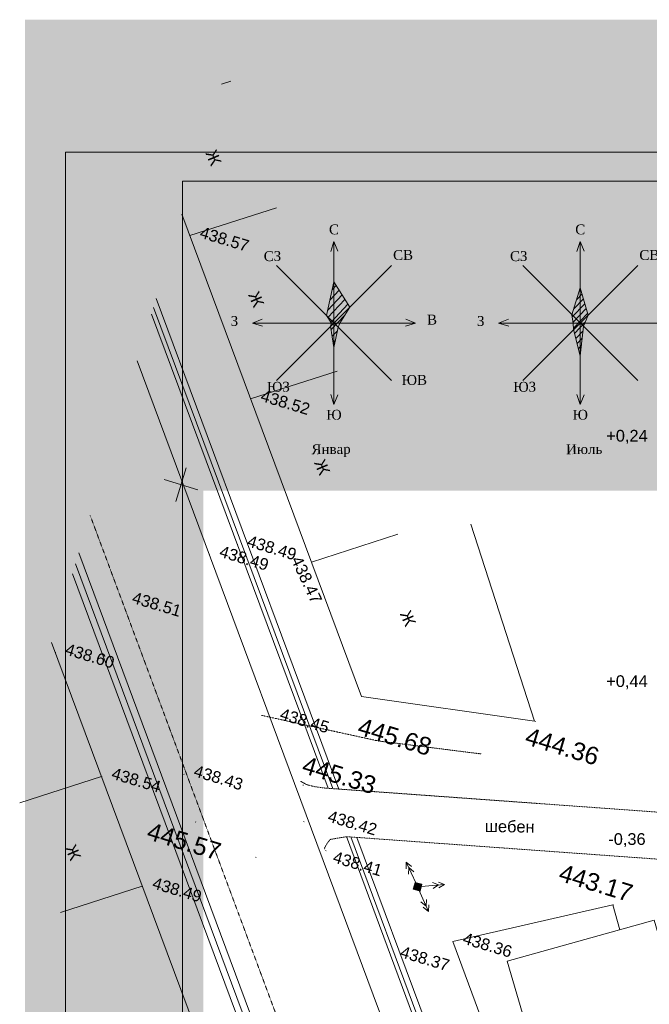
# Model space of a CAD drawing. Header units: millimetres. Extents: x 918404 to 1362154, y 4120617 to 4364104.
# Tile 246 of 256: x 1046616 to 1057354, y 4206829 to 4223623. Entities that reach past the tile are written whole.
import ezdxf

# ---------------------------------------------------------------- set-up
doc = ezdxf.new("R2010")
doc.units = ezdxf.units.MM
doc.header["$MEASUREMENT"] = 0
doc.linetypes.add('Д_ТРОТ_ТРУБА', pattern=[1.5, 0.75, -0.75])
for name, color, linetype, lineweight in [('(001) Сетка_Ном._пера__132', 132, 'Continuous', 18), ('(004) Точки рельефа_Ном._пера__7', 7, 'Continuous', 18), ('(007) Здания_Ном._пера__7', 7, 'Continuous', 18), ('(022) Возд. Линии_Ном._пера__240', 240, 'Continuous', 18), ('(022) Возд. Линии_Ном._пера__7', 7, 'Continuous', 18), ('(025) Дорога_Ном._пера__7', 7, 'Continuous', 18), ('(038) Деревья_Ном._пера__5', 5, 'Continuous', 18), ('0_Ном._пера__1', 1, 'Continuous', 18), ('0_Ном._пера__174', 174, 'Continuous', 18), ('0_Ном._пера__255', 255, 'Continuous', 18), ('0_Ном._пера__5', 5, 'Continuous', 18), ('0_Ном._пера__7', 7, 'Continuous', 18), ('111111111111_Ном._пера__7', 7, 'Continuous', 18), ('ТОЧКИ_Ном._пера__6', 6, 'Continuous', 18)]:
    doc.layers.add(name, color=color, linetype=linetype, lineweight=lineweight)
for name, color, linetype, lineweight, true_color in [('(002) Рамка_Ном._пера__252', 7, 'Continuous', 18, 0x929292), ('(004) Точки рельефа_Ном._пера__252', 7, 'Continuous', 18, 0x929292), ('(007) Здания_Ном._пера__252', 7, 'Continuous', 18, 0x929292), ('(027) Гидрография_Ном._пера__8', 7, 'Continuous', 18, 0x136734), ('ВЫСОТА_Ном._пера__252', 7, 'Continuous', 18, 0x929292)]:
    doc.layers.add(name, color=color, linetype=linetype, lineweight=lineweight, true_color=true_color)
doc.styles.add('СГЕНЕРИР_СТИЛЬ_1', font='arial.ttf')
doc.styles.add('СГЕНЕРИР_СТИЛЬ_2', font='arial.ttf')
doc.styles.add('СГЕНЕРИР_СТИЛЬ_4', font='times.ttf')

msp = doc.modelspace()

# ---------------------------------------------------------------- hatches: boundary and pattern name
at = {"layer": '(022) Возд. Линии_Ном._пера__240', "linetype": 'Continuous'}
h = msp.add_hatch(color=256, dxfattribs=at)
h.paths.add_polyline_path([(1053360.7, 4208908), (1053328, 4208792.6), (1053443.5, 4208759.9), (1053476.1, 4208875.4)])
h.paths.add_polyline_path([(1053411.7, 4208831.1, -1), (1053392.5, 4208836.9, -1)], flags=0)
at = {"layer": '(022) Возд. Линии_Ном._пера__7', "linetype": 'Continuous'}
msp.add_hatch(color=256, dxfattribs=at).paths.add_polyline_path([(1053396.9, 4208842.5, 1), (1053407.2, 4208825.4, 1)])
msp.add_hatch(color=256, dxfattribs=at).paths.add_polyline_path([(1053396.9, 4208842.5, 1), (1053407.2, 4208825.4, 1)])
at = {"layer": '0_Ном._пера__1', "linetype": 'Continuous'}
h = msp.add_hatch(dxfattribs=at)
h.set_pattern_fill('Блоки_стеновые', color=256, style=0, pattern_type=2)
h.set_pattern_definition([(46.081, (1056242.39, 4218658.42), (-52.125, 54.1296), [])])
h.paths.add_polyline_path([(1056176.5, 4219049.5), (1056310.9, 4218583.9), (1056256.5, 4218449.5), (1056233.1, 4218393), (1056176.5, 4217889.5), (1056063.4, 4218336.4), (1056035.1, 4218591)])
at = {"layer": '0_Ном._пера__255', "linetype": 'Continuous'}
h = msp.add_hatch(color=256, dxfattribs=at)
h.paths.add_polyline_path([(1046704.3, 4223623.4), (1046704.3, 4191127.7), (1089562.6, 4191127.7), (1089562.6, 4223623.4)])
h.paths.add_polyline_path([(1049745.7, 4216417.4), (1049745.7, 4220351.8), (1061860, 4220351.8), (1061860, 4219254.9), (1067543.2, 4219254.9), (1067543.2, 4220372.5), (1073782.3, 4220372.5), (1073782.3, 4213293.3), (1078843, 4213293.3), (1078843, 4198591.1), (1073782.3, 4198591.1), (1073782.3, 4198665.9), (1068791.4, 4198665.9), (1068791.4, 4203987.2), (1049745.7, 4203987.2)], flags=0)
msp.add_hatch(color=256, dxfattribs=at).paths.add_polyline_path([(1058103.6, 4215592.2), (1049742.2, 4215592.2), (1049742.2, 4220524.1), (1058103.6, 4220524.1)])
at = {"layer": '0_Ном._пера__5', "linetype": 'Continuous'}
h = msp.add_hatch(dxfattribs=at)
h.set_pattern_fill('Блоки_стеновые', color=256, style=0, pattern_type=2)
h.set_pattern_definition([(46.723, (1052092.37, 4218773.99), (-62.069, 65.918), [])])
h.paths.add_polyline_path([(1051936.2, 4218449.5), (1051848.9, 4218576.8), (1051976.2, 4219149.5), (1052244.9, 4218718.2), (1052076.2, 4218449.5), (1052046.9, 4218378.8), (1051976.2, 4218029.5), (1051919.6, 4218393)])

# ---------------------------------------------------------------- linework, layer by layer
at = {"layer": '(001) Сетка_Ном._пера__132', "linetype": 'Continuous'}
for p, q in [((1049455.7, 4215978.5), (1049281.1, 4215404.5)), ((1049081.4, 4215778.9), (1049655.4, 4215604.2))]:
    msp.add_line(p, q, dxfattribs=at)
at = {"layer": '(004) Точки рельефа_Ном._пера__7', "linetype": 'Continuous'}
for p, q in [((1049516, 4219940.5), (1049525.6, 4219937.6)), ((1050553.8, 4217154.7), (1050563.3, 4217151.8)), ((1050324.8, 4214675.4), (1050334.4, 4214672.5)), ((1049849.7, 4214498.4), (1049859.3, 4214495.5)), ((1051590.5, 4214371.9), (1051600.1, 4214368.9)), ((1048360.3, 4213711.5), (1048369.9, 4213708.6)), ((1047220.3, 4212833.5), (1047229.9, 4212830.6)), ((1052443.7, 4212081.4), (1052453.3, 4212078.5)), ((1050882.4, 4211726.2), (1050892, 4211723.3)), ((1048010.3, 4210712.9), (1048019.9, 4210710)), ((1049413.2, 4210753.4), (1049422.7, 4210750.5)), ((1051455.6, 4209945.1), (1051465.2, 4209942.2)), ((1048707.1, 4208842.5), (1048716.7, 4208839.6)), ((1054001.9, 4207898.8), (1054011.5, 4207895.9)), ((1052935, 4207668.7), (1052944.6, 4207665.8))]:
    msp.add_line(p, q, dxfattribs=at)
at = {"layer": '(007) Здания_Ном._пера__7', "linetype": 'Continuous'}
for p, q in [((1050055.4, 4222523.7), (1050215.9, 4222575.2)), ((1049516, 4219940.5), (1050993.3, 4220413.9)), ((1049380.3, 4220304.8), (1052443.7, 4212081.4)), ((1048943.1, 4218867.6), (1052060.4, 4210499.7)), ((1048862.2, 4218601.6), (1051875.4, 4210513)), ((1048618.9, 4217802.2), (1056633.8, 4196287.6)), ((1050553.8, 4217154.7), (1052031.1, 4217628.2)), ((1051590.5, 4214371.9), (1053067.8, 4214845.3)), ((1047622.7, 4214527.8), (1054134.5, 4197047.9)), ((1047514.1, 4214170.6), (1053861.9, 4197130.9)), ((1047158.1, 4213000.6), (1052968.8, 4197402.6)), ((1048010.3, 4210712.9), (1046616, 4210266.2)), ((1052189.6, 4209688.2), (1057244.2, 4196101.8)), ((1052367.5, 4209675.4), (1057447, 4196040.1)), ((1048707.1, 4208842.5), (1047312.8, 4208395.8)), ((1054001.9, 4207898.8), (1056733.3, 4208526.5)), ((1054001.9, 4207898.8), (1058250.4, 4196494.4))]:
    msp.add_line(p, q, dxfattribs=at)
at = {"layer": '(022) Возд. Линии_Ном._пера__7', "linetype": 'Continuous'}
for p, q in [((1053209.4, 4209251.7), (1053205.9, 4209139.9)), ((1053209.4, 4209251.7), (1053296.7, 4209181.8)), ((1053376.9, 4208888.5), (1053209.4, 4209251.7)), ((1053251.3, 4209160.9), (1053247.8, 4209049.1)), ((1053251.3, 4209160.9), (1053338.6, 4209091)), ((1053461.9, 4208838.9), (1053860.5, 4208871.9)), ((1053461.9, 4208838.9), (1053860.5, 4208871.9)), ((1053760.9, 4208863.7), (1053657.1, 4208905.3)), ((1053760.9, 4208863.7), (1053657.1, 4208905.3)), ((1053760.9, 4208863.7), (1053665.3, 4208805.6)), ((1053760.9, 4208863.7), (1053665.3, 4208805.6)), ((1053860.5, 4208871.9), (1053756.7, 4208913.5)), ((1053860.5, 4208871.9), (1053756.7, 4208913.5)), ((1053860.5, 4208871.9), (1053765, 4208813.8)), ((1053860.5, 4208871.9), (1053765, 4208813.8)), ((1053426.1, 4208779), (1053585.9, 4208412.3)), ((1053545.9, 4208504), (1053460.1, 4208575.7)), ((1053585.9, 4208412.3), (1053500.1, 4208484)), ((1053545.9, 4208504), (1053551.8, 4208615.6)), ((1053585.9, 4208412.3), (1053591.8, 4208524))]:
    msp.add_line(p, q, dxfattribs=at)
at = {"layer": '(022) Возд. Линии_Ном._пера__7', "linetype": 'Continuous', "flags": 128}
msp.add_lwpolyline([(1053476.1, 4208875.4), (1053360.7, 4208908), (1053328, 4208792.6), (1053443.5, 4208759.9)], close=True, dxfattribs=at)
msp.add_lwpolyline([(1053476.1, 4208875.4), (1053360.7, 4208908), (1053328, 4208792.6), (1053443.5, 4208759.9)], close=True, dxfattribs=at)
at = {"layer": '(022) Возд. Линии_Ном._пера__7', "linetype": 'Continuous'}
msp.add_circle((1053402.1, 4208834), 10, dxfattribs=at)
msp.add_circle((1053402.1, 4208834), 10, dxfattribs=at)
at = {"layer": '(025) Дорога_Ном._пера__7', "linetype": 'Д_ТРОТ_ТРУБА'}
for p, q in [((1047817.6, 4215168.3), (1054623.4, 4196899.2)), ((1052726.9, 4211321.2), (1050741.5, 4211757.1)), ((1054493.4, 4211098.3), (1052726.9, 4211321.2))]:
    msp.add_line(p, q, dxfattribs=at)
at = {"layer": '(027) Гидрография_Ном._пера__8', "linetype": 'Continuous'}
for p, q in [((1048897, 4218716), (1051955, 4210507.3)), ((1047565.9, 4214341), (1053991.9, 4197091.3)), ((1052262, 4209683), (1057331.3, 4196075.3))]:
    msp.add_line(p, q, dxfattribs=at)
at = {"layer": '0_Ном._пера__1', "linetype": 'Continuous'}
for p, q in [((1056035.1, 4218591), (1056176.5, 4219049.5)), ((1056310.9, 4218583.9), (1056176.5, 4219049.5)), ((1056035.1, 4218591), (1056056.5, 4218449.5)), ((1056256.5, 4218449.5), (1056310.9, 4218583.9)), ((1056056.5, 4218449.5), (1056063.4, 4218336.4)), ((1056176.5, 4217889.5), (1056233.1, 4218393)), ((1056233.1, 4218393), (1056256.5, 4218449.5)), ((1056063.4, 4218336.4), (1056176.5, 4217889.5))]:
    msp.add_line(p, q, dxfattribs=at)
at = {"layer": '0_Ном._пера__174', "linetype": 'Continuous', "flags": 128}
for points in [[(1047395, 4221366.6), (1089395.9, 4221366.6), (1089395.9, 4192086.6), (1047395, 4192086.6)], [(1049395, 4220866.6), (1088895.9, 4220866.6), (1088895.9, 4192586.6), (1049395, 4192586.6)]]:
    msp.add_lwpolyline(points, close=True, dxfattribs=at)
at = {"layer": '0_Ном._пера__5', "linetype": 'Continuous'}
for p, q in [((1051848.9, 4218576.8), (1051976.2, 4219149.5)), ((1052244.9, 4218718.2), (1051976.2, 4219149.5)), ((1052076.2, 4218449.5), (1052244.9, 4218718.2)), ((1051848.9, 4218576.8), (1051936.2, 4218449.5)), ((1051919.6, 4218393), (1051936.2, 4218449.5)), ((1051919.6, 4218393), (1051976.2, 4218029.5)), ((1052046.9, 4218378.8), (1052076.2, 4218449.5)), ((1051976.2, 4218029.5), (1052046.9, 4218378.8))]:
    msp.add_line(p, q, dxfattribs=at)
at = {"layer": '0_Ном._пера__7', "linetype": 'Continuous'}
for p, q in [((1051920.2, 4219670.4), (1051976.2, 4219841.7)), ((1051976.2, 4217057.3), (1051976.2, 4219841.7)), ((1051976.2, 4219841.7), (1052043, 4219672.4)), ((1056120.5, 4219670.4), (1056176.5, 4219841.7)), ((1056176.5, 4217057.3), (1056176.5, 4219841.7)), ((1056176.5, 4219841.7), (1056243.4, 4219672.4)), ((1050995.3, 4217468.7), (1052957, 4219430.4)), ((1050995.3, 4219430.4), (1052957, 4217468.7)), ((1055195.7, 4217468.7), (1057157.4, 4219430.4)), ((1055195.7, 4219430.4), (1057157.4, 4217468.7)), ((1050584, 4218449.5), (1050753.3, 4218516.4)), ((1050584, 4218449.5), (1053368.4, 4218449.5)), ((1050755.3, 4218393.5), (1050584, 4218449.5)), ((1053197, 4218393.5), (1053368.4, 4218449.5)), ((1053368.4, 4218449.5), (1053199.1, 4218516.4)), ((1054784.3, 4218449.5), (1054953.6, 4218516.4)), ((1054784.3, 4218449.5), (1057568.7, 4218449.5)), ((1054955.7, 4218393.5), (1054784.3, 4218449.5)), ((1051920.2, 4217228.7), (1051976.2, 4217057.3)), ((1051976.2, 4217057.3), (1052043, 4217226.6)), ((1056120.5, 4217228.7), (1056176.5, 4217057.3)), ((1056176.5, 4217057.3), (1056243.4, 4217226.6))]:
    msp.add_line(p, q, dxfattribs=at)
at = {"layer": '0_Ном._пера__7', "linetype": 'Continuous', "flags": 128}
for points in [[(1054312.1, 4215016.3), (1055393.6, 4211657.2), (1052443.7, 4212081.4)], [(1056733.3, 4208526.5), (1056852.2, 4208099.8)]]:
    msp.add_lwpolyline(points, dxfattribs=at)
at = {"layer": '0_Ном._пера__7', "linetype": 'Д_ТРОТ_ТРУБА', "flags": 128}
for points in [[(1051408.8, 4210632.2), (1051512.8, 4210574.2), (1051632.1, 4210543.5), (1051821, 4210517), (1058151, 4210059.3), (1071064.6, 4210059.3), (1076925, 4211039.2)], [(1052189.6, 4209688.2), (1058122.2, 4209259.3), (1071131.1, 4209259.3), (1077511.2, 4210326.1)], [(1051810.8, 4209481), (1051844.9, 4209553.7), (1051909, 4209639.8), (1052189.6, 4209688.2)]]:
    msp.add_lwpolyline(points, dxfattribs=at)
at = {"layer": '0_Ном._пера__7', "linetype": 'Continuous', "flags": 128}
msp.add_lwpolyline([(1054927.7, 4207563.9), (1057437.4, 4208262.7), (1058859.1, 4203415), (1056349.5, 4202716.1)], close=True, dxfattribs=at)
at = {"layer": 'ТОЧКИ_Ном._пера__6', "linetype": 'Continuous'}
for p, q in [((1052443.7, 4212081.4), (1052453.3, 4212078.5)), ((1055411.3, 4211654.6), (1055420.9, 4211651.7)), ((1051446.2, 4210567.1), (1051455.8, 4210564.2)), ((1049612.9, 4209939), (1049622.4, 4209936.1)), ((1050637.4, 4209337.3), (1050647, 4209334.4)), ((1051833, 4209451.2), (1051842.6, 4209448.3)), ((1053400.6, 4208831.9), (1053410.1, 4208829)), ((1056733.3, 4208526.5), (1056742.9, 4208523.6)), ((1054927.7, 4207563.9), (1054937.3, 4207560.9))]:
    msp.add_line(p, q, dxfattribs=at)

# ---------------------------------------------------------------- texts
at = {"layer": '(002) Рамка_Ном._пера__252', "linetype": 'Continuous', "insert": (1054547.6, 4209764.7), "char_height": 200, "attachment_point": 7, "rotation": 359.26019, "style": 'СГЕНЕРИР_СТИЛЬ_1'}
msp.add_mtext('{шебен}', dxfattribs=at)
at = {"layer": '(004) Точки рельефа_Ном._пера__252', "linetype": 'Continuous', "char_height": 200, "attachment_point": 7, "style": 'СГЕНЕРИР_СТИЛЬ_1'}
for s, insert, rotation in [('{438.57}', (1049671.3, 4219906.1), 343.27281), ('{438.52}', (1050709.2, 4217120.8), 343.27281), ('{438.49}', (1050480.3, 4214641.5), 343.27281), ('{438.49}', (1050005.2, 4214464.5), 343.27281), ('{438.47}', (1051235.6, 4214413.6), 295.15591), ('{438.51}', (1048515.8, 4213677.6), 343.27281), ('{438.60}', (1047375.1, 4212797.3), 343.27281), ('{438.45}', (1051037.9, 4211692.3), 343.27281), ('{438.54}', (1048165.8, 4210679), 343.27281), ('{438.43}', (1049568.6, 4210719.5), 343.27281), ('{438.42}', (1051853.7, 4209949.2), 343.27281), ('{438.41}', (1051941.4, 4209252.4), 343.27281), ('{438.49}', (1048862.6, 4208808.6), 343.27281), ('{438.36}', (1054157.4, 4207864.9), 343.27281), ('{438.37}', (1053090.3, 4207634.3), 343.27281)]:
    msp.add_mtext(s, dxfattribs=dict(at, insert=insert, rotation=rotation))
at = {"layer": '(007) Здания_Ном._пера__252', "linetype": 'Continuous', "char_height": 200, "attachment_point": 7, "rotation": 292.95424, "style": 'СГЕНЕРИР_СТИЛЬ_1'}
for insert in [(1049780.6, 4221349.4), (1050508.5, 4218933.9), (1051632.9, 4216070.5), (1053096.3, 4213492), (1047384.6, 4209498.9)]:
    msp.add_mtext('{Ж}', dxfattribs=dict(at, insert=insert))
at = {"layer": '(038) Деревья_Ном._пера__5', "linetype": 'Continuous', "char_height": 200, "attachment_point": 5, "style": 'СГЕНЕРИР_СТИЛЬ_2'}
for s, insert in [('{+0,24}', (1056972.9, 4216508.2)), ('{+0,44}', (1056972.9, 4212322.1)), ('{-0,36}', (1056972.9, 4209628.8))]:
    msp.add_mtext(s, dxfattribs=dict(at, insert=insert))
at = {"layer": '111111111111_Ном._пера__7', "linetype": 'Continuous', "char_height": 168.75, "attachment_point": 2, "rotation": 0.60736, "style": 'СГЕНЕРИР_СТИЛЬ_4'}
for s, insert in [('{С}', (1051975.2, 4220130.2)), ('{С}', (1056175.6, 4220130.2)), ('{СЗ}', (1050926.1, 4219675.2)), ('{СВ}', (1053153.5, 4219694.8)), ('{СЗ}', (1055126.5, 4219675.2)), ('{СВ}', (1057353.8, 4219694.8)), ('{З}', (1050278.1, 4218568.6)), ('{В}', (1053647.7, 4218591.6)), ('{З}', (1054478.4, 4218568.6)), ('{ЮВ}', (1053345.7, 4217562.6)), ('{ЮЗ}', (1051028.2, 4217445.7)), ('{ЮЗ}', (1055228.6, 4217445.7)), ('{Ю}', (1051975.2, 4216968.8)), ('{Ю}', (1056175.6, 4216968.8)), ('{Январ }', (1051926.3, 4216383.5)), ('{Июль }', (1056243.1, 4216383.2))]:
    msp.add_mtext(s, dxfattribs=dict(at, insert=insert))
at = {"layer": 'ВЫСОТА_Ном._пера__252', "linetype": 'Continuous', "char_height": 300, "attachment_point": 4, "rotation": 343.07836, "style": 'СГЕНЕРИР_СТИЛЬ_1'}
for s, insert in [('{445.68}', (1052400.9, 4211578.4)), ('{444.36}', (1055256.8, 4211413)), ('{445.33}', (1051453.3, 4210923)), ('{445.57}', (1048807, 4209794.2)), ('{443.17}', (1055830.8, 4209084.6))]:
    msp.add_mtext(s, dxfattribs=dict(at, insert=insert))

doc.saveas('drawing.dxf')
